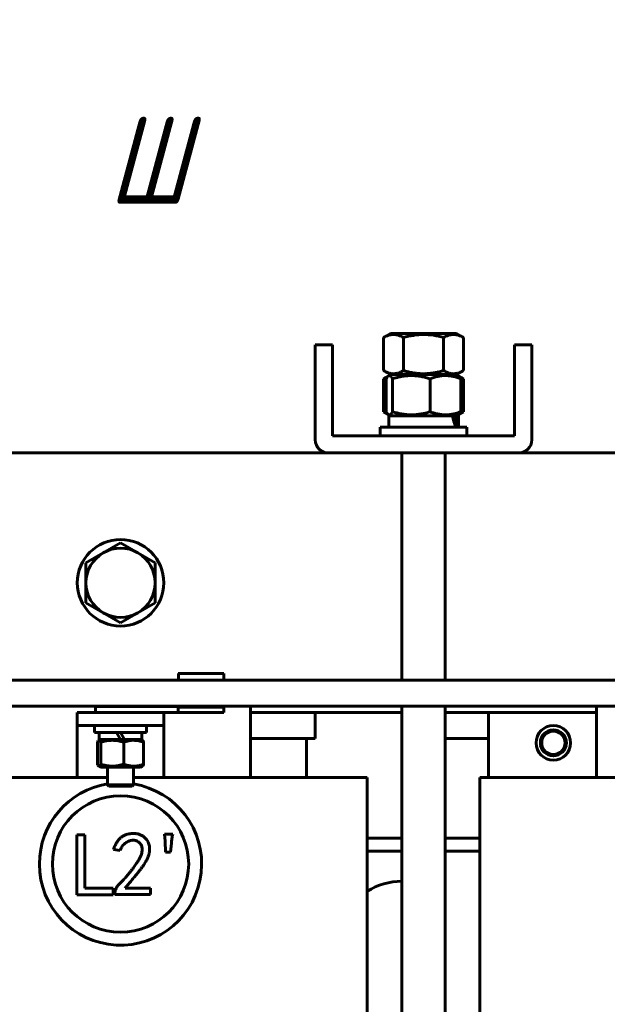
# Model space of a CAD drawing. Header units: millimetres. Extents: x 0 to 297, y 0 to 420.
# Tile 5 of 13: x 156 to 190, y 173 to 230. Entities that reach past the tile are written whole.
import ezdxf

# ---------------------------------------------------------------- set-up
doc = ezdxf.new("R2010")
doc.units = ezdxf.units.MM
doc.linetypes.add('K5LT_BASIC', pattern=[0])
doc.linetypes.add('K5LT_THIN', pattern=[0])
doc.layers.add('Системный слой', color=7, linetype='Continuous')
doc.styles.add('KDIMTEXTSTYLE', font='GOST_AU.SHX', dxfattribs={"width": 0.96, "oblique": 15, "height": 5})
doc.dimstyles.new('KDIMSTYLE (0.25)', dxfattribs={"dimtxt": 5, "dimasz": 1, "dimexe": 2, "dimexo": 0, "dimgap": 1, "dimtad": 1, "dimlfac": 4, "dimtxsty": 'KDIMTEXTSTYLE', "dimsah": 1, "dimcen": 0, "dimdle": 1, "dimadec": 0, "dimazin": 0, "dimtfac": 0.667, "dimtmove": 0, "dimatfit": 3, "dimfxl": 1, "dimtvp": 1, "dimtolj": 1, "dimtzin": 0, "dimarcsym": 0})

# ---------------------------------------------------------------- blocks, each defined once
blk = doc.blocks.new('U1')
at = {"layer": 'Системный слой', "color": 150, "linetype": 'K5LT_BASIC', "lineweight": 60, "true_color": 0x0080ff}
for p, q in [((177.316, 206.788), (180.988, 206.788)), ((181.171, 206.788), (181.341, 206.788))]:
    blk.add_line(p, q, dxfattribs=at)
blk = doc.blocks.new('U3')
at = {"layer": 'Системный слой', "color": 150, "linetype": 'K5LT_BASIC', "lineweight": 60, "true_color": 0x0080ff}
for p, q in [((173.829, 204.638), (149.829, 204.638)), ((212.329, 204.638), (184.829, 204.638))]:
    blk.add_line(p, q, dxfattribs=at)
blk = doc.blocks.new('U6')
at = {"layer": 'Системный слой', "color": 150, "linetype": 'K5LT_BASIC', "lineweight": 60, "true_color": 0x0080ff}
for p, q in [((178.079, 204.638), (178.079, 191.513)), ((178.079, 190.013), (178.079, 126.013))]:
    blk.add_line(p, q, dxfattribs=at)
blk = doc.blocks.new('U7')
at = {"layer": 'Системный слой', "color": 150, "linetype": 'K5LT_BASIC', "lineweight": 60, "true_color": 0x0080ff}
for p, q in [((180.579, 204.638), (180.579, 191.513)), ((180.579, 190.013), (180.579, 126.013))]:
    blk.add_line(p, q, dxfattribs=at)
blk = doc.blocks.new('U9')
at = {"layer": 'Системный слой', "color": 150, "linetype": 'K5LT_BASIC', "lineweight": 60, "true_color": 0x0080ff}
for p, q in [((181.419, 209.037), (181.492, 209.006)), ((181.492, 209.006), (181.565, 208.97)), ((181.565, 208.97), (181.638, 208.93))]:
    blk.add_line(p, q, dxfattribs=at)
blk = doc.blocks.new('U10')
at = {"layer": 'Системный слой', "color": 150, "linetype": 'K5LT_BASIC', "lineweight": 60, "true_color": 0x0080ff}
for p, q in [((177.092, 206.98), (177.019, 207.02)), ((177.165, 206.945), (177.092, 206.98)), ((177.238, 206.914), (177.165, 206.945))]:
    blk.add_line(p, q, dxfattribs=at)
blk = doc.blocks.new('U11')
at = {"layer": 'Системный слой', "color": 150, "linetype": 'K5LT_BASIC', "lineweight": 60, "true_color": 0x0080ff}
for p, q in [((181.492, 206.945), (181.419, 206.914)), ((181.565, 206.98), (181.492, 206.945)), ((181.638, 207.02), (181.565, 206.98))]:
    blk.add_line(p, q, dxfattribs=at)
blk = doc.blocks.new('U12')
at = {"layer": 'Системный слой', "color": 150, "linetype": 'K5LT_BASIC', "lineweight": 60, "true_color": 0x0080ff}
for p, q in [((177.019, 208.93), (177.092, 208.97)), ((177.092, 208.97), (177.165, 209.006)), ((177.165, 209.006), (177.238, 209.037))]:
    blk.add_line(p, q, dxfattribs=at)
blk = doc.blocks.new('U18')
at = {"layer": 'Системный слой', "color": 150, "linetype": 'K5LT_BASIC', "lineweight": 60, "true_color": 0x0080ff}
for p, q in [((161.079, 189.988), (161.079, 190.013)), ((161.079, 185.463), (161.079, 186.488))]:
    blk.add_line(p, q, dxfattribs=at)
blk = doc.blocks.new('U19')
at = {"layer": 'Системный слой', "color": 150, "linetype": 'K5LT_BASIC', "lineweight": 60, "true_color": 0x0080ff}
for p, q in [((161.079, 185.463), (162.231, 185.463)), ((162.231, 185.463), (162.579, 185.463))]:
    blk.add_line(p, q, dxfattribs=at)
blk = doc.blocks.new('U20')
at = {"layer": 'Системный слой', "color": 150, "linetype": 'K5LT_BASIC', "lineweight": 60, "true_color": 0x0080ff}
for p, q in [((162.191, 185.388), (161.154, 185.388)), ((162.504, 185.388), (162.191, 185.388))]:
    blk.add_line(p, q, dxfattribs=at)
blk = doc.blocks.new('U21')
at = {"layer": 'Системный слой', "color": 150, "linetype": 'K5LT_BASIC', "lineweight": 60, "true_color": 0x0080ff}
for p, q in [((162.579, 189.988), (162.579, 190.013)), ((162.579, 185.463), (162.579, 186.488))]:
    blk.add_line(p, q, dxfattribs=at)
blk = doc.blocks.new('U22')
at = {"layer": 'Системный слой', "color": 150, "linetype": 'K5LT_BASIC', "lineweight": 60, "true_color": 0x0080ff}
for p, q in [((150.579, 188.138), (154.329, 188.138)), ((169.329, 188.138), (173.079, 188.138))]:
    blk.add_line(p, q, dxfattribs=at)
blk = doc.blocks.new('U26')
at = {"layer": 'Системный слой', "color": 150, "linetype": 'K5LT_BASIC', "lineweight": 60, "true_color": 0x0080ff}
for p, q in [((161.829, 188.088), (160.594, 188.088)), ((163.064, 188.088), (162.059, 188.088))]:
    blk.add_line(p, q, dxfattribs=at)
blk = doc.blocks.new('U31')
at = {"layer": 'Системный слой', "color": 150, "linetype": 'K5LT_BASIC', "lineweight": 60, "true_color": 0x0080ff}
for p, q in [((165.166, 191.513), (165.166, 191.888)), ((165.166, 189.947), (165.166, 190.013))]:
    blk.add_line(p, q, dxfattribs=at)
blk = doc.blocks.new('U32')
at = {"layer": 'Системный слой', "color": 150, "linetype": 'K5LT_BASIC', "lineweight": 60, "true_color": 0x0080ff}
for p, q in [((167.791, 191.513), (167.791, 191.888)), ((167.791, 189.947), (167.791, 190.013))]:
    blk.add_line(p, q, dxfattribs=at)
blk = doc.blocks.new('U34')
at = {"layer": 'Системный слой', "color": 150, "linetype": 'K5LT_BASIC', "lineweight": 60, "true_color": 0x0080ff}
for start, end in [(99.1761, 180), (180, 80.7623)]:
    blk.add_arc((161.826, 180.886), 4.687, start, end, dxfattribs=at)
blk = doc.blocks.new('U36')
at = {"layer": 'Системный слой', "color": 150, "linetype": 'K5LT_BASIC', "lineweight": 60, "true_color": 0x0080ff}
for p, q in [((177.367, 206.138), (176.829, 206.138)), ((181.829, 206.138), (177.367, 206.138))]:
    blk.add_line(p, q, dxfattribs=at)
blk = doc.blocks.new('U45')
at = {"layer": 'Системный слой', "color": 150, "linetype": 'K5LT_BASIC', "lineweight": 60, "true_color": 0x0080ff}
for p, q in [((169.329, 185.888), (169.329, 190.013)), ((169.329, 135.888), (169.329, 140.888))]:
    blk.add_line(p, q, dxfattribs=at)
blk = doc.blocks.new('U48')
at = {"layer": 'Системный слой', "color": 150, "linetype": 'K5LT_BASIC', "lineweight": 60, "true_color": 0x0080ff}
for p, q in [((189.329, 190.013), (189.329, 185.888)), ((189.329, 140.888), (189.329, 135.888))]:
    blk.add_line(p, q, dxfattribs=at)
blk = doc.blocks.new('U50')
at = {"layer": 'Системный слой', "color": 150, "linetype": 'K5LT_BASIC', "lineweight": 60, "true_color": 0x0080ff}
for p, q in [((178.079, 189.638), (169.329, 189.638)), ((189.329, 189.638), (180.579, 189.638))]:
    blk.add_line(p, q, dxfattribs=at)
blk = doc.blocks.new('U53')
at = {"layer": 'Системный слой', "color": 150, "linetype": 'K5LT_BASIC', "lineweight": 60, "true_color": 0x0080ff}
for p, q in [((160.519, 186.606), (160.495, 186.653)), ((160.683, 186.653), (160.645, 186.583)), ((160.543, 186.57), (160.519, 186.606)), ((160.568, 186.548), (160.543, 186.57)), ((160.607, 186.546), (160.568, 186.548)), ((160.645, 186.583), (160.607, 186.546))]:
    blk.add_line(p, q, dxfattribs=at)
blk = doc.blocks.new('U54')
at = {"layer": 'Системный слой', "color": 150, "linetype": 'K5LT_BASIC', "lineweight": 60, "true_color": 0x0080ff}
for p, q in [((160.495, 187.922), (160.519, 187.969)), ((160.519, 187.969), (160.543, 188.005)), ((160.543, 188.005), (160.568, 188.027)), ((160.568, 188.027), (160.589, 188.033)), ((160.589, 188.033), (160.59, 188.033)), ((160.59, 188.033), (160.591, 188.033)), ((160.591, 188.033), (160.593, 188.033)), ((160.593, 188.033), (160.596, 188.033)), ((160.596, 188.033), (160.604, 188.031)), ((160.604, 188.031), (160.613, 188.026)), ((160.613, 188.026), (160.614, 188.025)), ((160.614, 188.025), (160.615, 188.025)), ((160.615, 188.025), (160.617, 188.023)), ((160.617, 188.023), (160.621, 188.02)), ((160.621, 188.02), (160.628, 188.013)), ((160.628, 188.013), (160.637, 188.003)), ((160.637, 188.003), (160.638, 188.002)), ((160.638, 188.002), (160.639, 188)), ((160.639, 188), (160.642, 187.996)), ((160.642, 187.996), (160.648, 187.988)), ((160.648, 187.988), (160.659, 187.969)), ((160.659, 187.969), (160.682, 187.924)), ((160.682, 187.924), (160.683, 187.922))]:
    blk.add_line(p, q, dxfattribs=at)
blk = doc.blocks.new('U55')
at = {"layer": 'Системный слой', "color": 150, "linetype": 'K5LT_BASIC', "lineweight": 60, "true_color": 0x0080ff}
for p, q in [((141.079, 181.638), (143.079, 181.638)), ((145.579, 181.638), (147.579, 181.638)), ((176.079, 181.638), (178.079, 181.638)), ((180.579, 181.638), (182.579, 181.638))]:
    blk.add_line(p, q, dxfattribs=at)
blk = doc.blocks.new('U58')
at = {"layer": 'Системный слой', "color": 150, "linetype": 'K5LT_BASIC', "lineweight": 60, "true_color": 0x0080ff}
for p, q in [((143.079, 182.388), (141.079, 182.388)), ((147.579, 182.388), (145.579, 182.388)), ((178.079, 182.388), (176.079, 182.388)), ((182.579, 182.388), (180.579, 182.388))]:
    blk.add_line(p, q, dxfattribs=at)
blk = doc.blocks.new('U73')
at = {"layer": 'Системный слой', "color": 150, "linetype": 'K5LT_BASIC', "lineweight": 60, "true_color": 0x0080ff}
for p, q in [((133.291, 191.513), (178.819, 191.513)), ((178.942, 191.513), (180.579, 191.513))]:
    blk.add_line(p, q, dxfattribs=at)
blk = doc.blocks.new('U74')
at = {"layer": 'Системный слой', "color": 150, "linetype": 'K5LT_BASIC', "lineweight": 60, "true_color": 0x0080ff}
for p, q in [((188.079, 185.888), (196.079, 185.888)), ((197.579, 185.888), (205.579, 185.888))]:
    blk.add_line(p, q, dxfattribs=at)
blk = doc.blocks.new('U75')
at = {"layer": 'Системный слой', "color": 150, "linetype": 'K5LT_BASIC', "lineweight": 60, "true_color": 0x0080ff}
for p, q in [((153.079, 185.888), (161.079, 185.888)), ((162.579, 185.888), (170.579, 185.888))]:
    blk.add_line(p, q, dxfattribs=at)
blk = doc.blocks.new('U86')
at = {"layer": 'Системный слой', "color": 150, "linetype": 'K5LT_BASIC', "lineweight": 60, "true_color": 0x0080ff}
for p, q in [((177.211, 206.949), (177.166, 207.02)), ((177.256, 206.894), (177.211, 206.949)), ((177.301, 206.858), (177.256, 206.894)), ((177.384, 206.846), (177.301, 206.858)), ((177.465, 206.904), (177.384, 206.846)), ((177.545, 207.02), (177.465, 206.904))]:
    blk.add_line(p, q, dxfattribs=at)
blk = doc.blocks.new('U87')
at = {"layer": 'Системный слой', "color": 150, "linetype": 'K5LT_BASIC', "lineweight": 60, "true_color": 0x0080ff}
for p, q in [((177.166, 208.93), (177.211, 209.001)), ((177.211, 209.001), (177.256, 209.056)), ((177.256, 209.056), (177.301, 209.093)), ((177.301, 209.093), (177.326, 209.104)), ((177.326, 209.104), (177.409, 209.093)), ((177.409, 209.093), (177.49, 209.015)), ((177.49, 209.015), (177.545, 208.93))]:
    blk.add_line(p, q, dxfattribs=at)
blk = doc.blocks.new('KDIMARROW_01')
at = {"layer": 'Системный слой'}
blk.add_hatch(color=0, dxfattribs=at).paths.add_polyline_path([(0, 0), (-5, 0.658), (-4.5, 0), (-5, -0.658)])
at = {"layer": 'Системный слой', "color": 0, "linetype": 'K5LT_THIN', "lineweight": 18}
for p, q in [((-4.5, 0), (-5, 0.658)), ((-5, 0.658), (0, 0)), ((0, 0), (-5, -0.658)), ((-5, -0.658), (-4.5, 0)), ((0, 0), (-1, 0))]:
    blk.add_line(p, q, dxfattribs=at)

msp = doc.modelspace()

# ---------------------------------------------------------------- linework, layer by layer
at = {"layer": 'Системный слой', "color": 150, "linetype": 'K5LT_BASIC', "lineweight": 60, "true_color": 0x0080ff}
for p, q in [((177.4223, 211.5376), (177.0191, 211.3049)), ((177.0191, 209.3954), (177.0191, 211.3049)), ((181.2348, 211.5376), (177.4223, 211.5376)), ((178.1738, 209.3954), (178.1738, 211.3049)), ((180.4832, 209.3954), (180.4832, 211.3049)), ((181.2348, 211.5376), (181.6379, 211.3049)), ((181.6379, 209.3954), (181.6379, 211.3049)), ((173.0785, 210.8876), (174.0785, 210.8876)), ((173.0785, 210.1376), (173.0785, 210.8876)), ((174.0785, 210.8876), (174.0785, 210.1376)), ((184.5785, 210.1376), (184.5785, 210.8876)), ((184.5785, 210.8876), (185.5785, 210.8876)), ((185.5785, 210.8876), (185.5785, 210.1376)), ((173.0785, 205.3876), (173.0785, 210.1376)), ((174.0785, 210.1376), (174.0785, 205.6376)), ((184.5785, 205.6376), (184.5785, 210.1376)), ((185.5785, 210.1376), (185.5785, 205.3876)), ((177.4223, 209.1626), (177.0191, 209.3954)), ((181.2348, 209.1626), (181.6379, 209.3954)), ((177.3012, 209.0927), (177.0191, 208.9299)), ((177.0191, 207.0204), (177.0191, 208.9299)), ((177.1665, 207.0204), (177.1665, 208.9299)), ((177.4223, 209.1626), (177.3012, 209.0927)), ((181.2348, 209.1626), (177.4223, 209.1626)), ((181.2348, 209.1626), (177.4223, 209.1626)), ((177.5445, 207.0204), (177.5445, 208.9299)), ((179.7065, 207.0204), (179.7065, 208.9299)), ((181.2348, 209.1626), (181.3559, 209.0927)), ((181.3559, 209.0927), (181.6379, 208.9299)), ((181.4906, 207.0204), (181.4906, 208.9299)), ((181.6379, 207.0204), (181.6379, 208.9299)), ((177.3012, 206.8575), (177.0191, 207.0204)), ((177.4223, 206.7876), (177.3012, 206.8575)), ((177.316, 206.1376), (177.316, 206.7876)), ((181.0742, 206.7876), (180.9884, 206.7876)), ((181.1715, 206.7876), (181.0742, 206.7876)), ((181.2348, 206.7876), (181.3559, 206.8575)), ((181.341, 206.1376), (181.341, 206.7876)), ((181.3559, 206.8575), (181.6379, 207.0204)), ((176.8285, 206.1376), (176.8285, 205.6376)), ((181.8285, 206.1376), (181.8285, 205.6376)), ((174.0785, 205.6376), (184.5785, 205.6376)), ((184.8285, 204.6376), (173.8285, 204.6376)), ((161.8285, 199.447), (160.8285, 198.8697)), ((162.8285, 198.8697), (161.8285, 199.447)), ((160.8285, 198.8697), (159.8285, 198.2923)), ((163.8285, 198.2923), (162.8285, 198.8697)), ((159.8285, 198.2923), (159.8285, 197.1376)), ((163.8285, 197.1376), (163.8285, 198.2923)), ((159.8285, 197.1376), (159.8285, 195.9829)), ((163.8285, 195.9829), (163.8285, 197.1376)), ((159.8285, 195.9829), (160.8285, 195.4056)), ((162.8285, 195.4056), (163.8285, 195.9829)), ((160.8285, 195.4056), (161.8285, 194.8282)), ((161.8285, 194.8282), (162.8285, 195.4056)), ((165.1656, 191.8876), (167.7906, 191.8876)), ((178.8187, 191.5126), (215.5167, 191.5126)), ((133.2906, 190.0126), (178.8187, 190.0126)), ((159.3285, 188.8876), (159.3285, 189.6376)), ((159.3285, 189.6376), (164.3285, 189.6376)), ((160.3757, 189.9876), (160.3757, 189.6376)), ((160.3757, 189.9876), (162.138, 189.9876)), ((162.138, 189.9876), (165.1656, 189.9876)), ((164.3285, 189.6376), (165.1656, 189.6376)), ((164.3285, 188.8876), (164.3285, 189.6376)), ((165.1656, 189.9471), (167.7906, 189.9471)), ((165.1656, 189.9471), (165.1656, 189.6376)), ((165.1656, 189.6376), (167.7906, 189.6376)), ((167.7906, 189.9471), (167.7906, 189.6376)), ((173.0785, 189.6376), (173.0785, 188.1376)), ((178.8187, 190.0126), (215.5167, 190.0126)), ((183.0785, 185.8876), (183.0785, 189.6376)), ((159.3285, 185.8876), (159.3285, 188.8876)), ((159.3285, 188.8876), (164.3285, 188.8876)), ((160.3285, 188.8876), (160.3285, 188.4876)), ((163.3285, 188.8876), (163.3285, 188.4876)), ((164.3285, 185.8876), (164.3285, 188.8876)), ((163.3285, 188.4876), (160.3285, 188.4876)), ((160.5935, 188.4876), (160.5935, 188.0876)), ((161.8285, 188.0876), (161.5976, 188.4876)), ((161.8285, 188.4876), (162.0595, 188.0876)), ((163.0635, 188.4876), (163.0635, 188.0876)), ((160.4952, 186.6534), (160.4952, 187.9218)), ((160.6723, 188.0876), (160.5678, 188.0273)), ((160.6831, 186.6534), (160.6831, 187.9218)), ((162.0595, 188.0876), (161.8285, 188.0876)), ((162.0163, 186.6534), (162.0163, 187.9218)), ((162.9848, 188.0876), (163.0892, 188.0273)), ((163.1618, 186.6534), (163.1618, 187.9218)), ((172.5785, 188.1376), (172.5785, 185.8876)), ((180.5785, 188.1376), (183.0785, 188.1376)), ((160.6723, 186.4876), (160.5678, 186.5479)), ((162.9848, 186.4876), (160.6723, 186.4876)), ((162.9848, 186.4876), (163.0892, 186.5479)), ((170.5785, 185.8876), (176.0785, 185.8876)), ((176.0785, 185.8876), (176.0785, 140.8876)), ((182.5785, 185.8876), (188.0785, 185.8876)), ((182.5785, 140.8876), (182.5785, 185.8876)), ((161.1535, 185.3876), (161.0785, 185.4626)), ((162.5035, 185.3876), (162.5785, 185.4626)), ((159.2965, 182.58), (159.7628, 182.58)), ((159.2965, 179.1128), (159.2965, 182.58)), ((159.7628, 182.58), (159.7628, 179.4981)), ((164.3574, 182.6206), (164.844, 182.6206)), ((164.398, 182.2151), (164.3574, 182.6206)), ((164.4182, 181.5662), (164.398, 182.2151)), ((164.7629, 182.0934), (164.7224, 181.5662)), ((161.8067, 181.6676), (161.4214, 181.7284)), ((164.7224, 181.5662), (164.4182, 181.5662)), ((159.7628, 179.4981), (161.4052, 179.4981)), ((161.4052, 179.4981), (161.4052, 179.1128)), ((161.5025, 179.1331), (161.5025, 179.2142)), ((162.0905, 179.4981), (163.5504, 179.4981)), ((163.5504, 179.4981), (163.5504, 179.1331)), ((161.4052, 179.1128), (159.2965, 179.1128)), ((163.5504, 179.1331), (161.5025, 179.1331))]:
    msp.add_line(p, q, dxfattribs=at)
for centre, radius in [((161.8285, 197.1376), 2.5), ((186.8285, 187.8876), 0.75), ((186.8285, 187.8876), 0.675), ((161.826, 180.8862), 3.9375)]:
    msp.add_circle(centre, radius, dxfattribs=at)
for centre, radius, start, end in [((173.8285, 205.3876), 0.75, 180, 270), ((184.8285, 205.3876), 0.75, 270, 0), ((161.8285, 197.1376), 2, 60, 120), ((161.8285, 197.1376), 2, 120, 180), ((161.8285, 197.1376), 2, 0, 60), ((161.8285, 197.1376), 2, 180, 240), ((161.8285, 197.1376), 2, 300, 0), ((161.8285, 197.1376), 2, 240, 300), ((186.8285, 187.8876), 1, 0, 180), ((186.8285, 187.8876), 1, 180, 0), ((178.0785, 176.1376), 3.75, 90, 122.23095)]:
    msp.add_arc(centre, radius, start, end, dxfattribs=at)
msp.add_ellipse((179.3285, 206.1376), major_axis=(-1.0805, 3.4448), ratio=0.4928661, start_param=4.5590107, end_param=4.7465821, dxfattribs=at)
for points, knots in [([(177.0191, 211.3049), (177.1134, 211.3593), (177.2083, 211.4041), (177.4002, 211.4663), (177.4972, 211.4834), (177.6444, 211.4836), (177.6938, 211.4794), (177.7913, 211.4631), (177.8398, 211.451), (177.9842, 211.4043), (178.0794, 211.3594), (178.1738, 211.3049)], [0.0000002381, 0.0000002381, 0.0000002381, 0.0000002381, 0.0023326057, 0.0023326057, 0.0046649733, 0.0046649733, 0.0058311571, 0.0058311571, 0.006997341, 0.006997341, 0.0093297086, 0.0093297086, 0.0093297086, 0.0093297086]), ([(178.1738, 211.3049), (178.3605, 211.3587), (178.5496, 211.4036), (178.9352, 211.4662), (179.133, 211.4835), (179.5233, 211.4835), (179.7173, 211.4667), (180.103, 211.4046), (180.2954, 211.3591), (180.4832, 211.3049)], [0.0034215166, 0.0034215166, 0.0034215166, 0.0034215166, 0.0057525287, 0.0057525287, 0.0080835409, 0.0080835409, 0.0104145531, 0.0104145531, 0.0127455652, 0.0127455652, 0.0127455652, 0.0127455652]), ([(180.4832, 211.3049), (180.5775, 211.3593), (180.6724, 211.4041), (180.8643, 211.4663), (180.9613, 211.4834), (181.1085, 211.4836), (181.1579, 211.4794), (181.2554, 211.4631), (181.3039, 211.451), (181.4483, 211.4043), (181.5435, 211.3594), (181.6379, 211.3049)], [0.0000002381, 0.0000002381, 0.0000002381, 0.0000002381, 0.0023326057, 0.0023326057, 0.0046649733, 0.0046649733, 0.0058311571, 0.0058311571, 0.006997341, 0.006997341, 0.0093297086, 0.0093297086, 0.0093297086, 0.0093297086]), ([(178.1738, 209.3954), (178.1076, 209.3571), (178.0056, 209.3058), (177.8779, 209.2602), (177.7924, 209.2377), (177.7164, 209.2239), (177.6508, 209.2177), (177.5853, 209.2161), (177.52, 209.219), (177.4438, 209.229), (177.3688, 209.2453), (177.2724, 209.2738), (177.1555, 209.3212), (177.0641, 209.3694), (177.0191, 209.3954)], [0, 0, 0, 0, 2.647855, 4.0331334, 4.9873359, 5.9684561, 6.9711097, 7.5141628, 8.4876086, 9.4762793, 10.4385898, 11.3725017, 13.1981603, 15, 15, 15, 15]), ([(180.4832, 209.3954), (180.4638, 209.3898), (180.4248, 209.3787), (180.3458, 209.3573), (180.2668, 209.3372), (180.1873, 209.3186), (180.1077, 209.301), (179.9766, 209.2747), (179.8476, 209.2541), (179.7407, 209.2409), (179.6871, 209.235), (179.6335, 209.23), (179.5797, 209.2257), (179.5258, 209.2222), (179.4535, 209.2187), (179.3749, 209.2167), (179.2905, 209.2167), (179.2175, 209.2183), (179.1444, 209.2214), (179.0749, 209.2258), (179.0086, 209.2312), (178.9452, 209.2376), (178.882, 209.245), (178.8193, 209.2534), (178.7569, 209.2628), (178.6946, 209.2732), (178.6325, 209.2845), (178.5579, 209.2992), (178.4707, 209.3181), (178.338, 209.3498), (178.2393, 209.3765), (178.1738, 209.3954)], [0.0082072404, 0.0082072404, 0.0082072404, 0.0082072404, 0.0084500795, 0.0086929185, 0.0091785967, 0.0094214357, 0.0096642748, 0.0101499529, 0.0110118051, 0.0112272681, 0.0114427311, 0.0116581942, 0.0118736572, 0.0120907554, 0.0123078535, 0.0127420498, 0.0130317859, 0.0133215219, 0.013611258, 0.0139009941, 0.0141526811, 0.0144043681, 0.0146560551, 0.0149077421, 0.0151594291, 0.0154111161, 0.0156628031, 0.0159144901, 0.0163244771, 0.016734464, 0.017554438, 0.017554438, 0.017554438, 0.017554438]), ([(181.6379, 209.3954), (181.5717, 209.3571), (181.4697, 209.3058), (181.342, 209.2602), (181.2565, 209.2377), (181.1805, 209.2239), (181.1149, 209.2177), (181.0494, 209.2161), (180.9841, 209.219), (180.9079, 209.229), (180.8329, 209.2453), (180.7365, 209.2738), (180.6196, 209.3212), (180.5282, 209.3694), (180.4832, 209.3954)], [0, 0, 0, 0, 2.647855, 4.0331334, 4.9873359, 5.9684561, 6.9711097, 7.5141628, 8.4876086, 9.4762793, 10.4385898, 11.3725017, 13.1981603, 15, 15, 15, 15]), ([(177.5445, 208.9299), (177.6685, 208.9681), (177.8374, 209.0135), (178.0531, 209.0566), (178.1892, 209.0785), (178.3295, 209.0952), (178.4754, 209.106), (178.6219, 209.1097), (178.7687, 209.1062), (178.9114, 209.0962), (179.0518, 209.0799), (179.2322, 209.0514), (179.4512, 209.004), (179.6224, 208.9558), (179.7065, 208.9299)], [0, 0, 0, 0, 2.647855, 3.5668999, 4.5072805, 5.4765592, 6.4676551, 7.5141628, 8.4876086, 9.4762793, 10.4385898, 11.3725017, 13.1981603, 15, 15, 15, 15]), ([(179.7065, 208.9299), (179.8522, 208.9843), (179.9989, 209.0291), (180.2954, 209.0913), (180.4452, 209.1084), (180.6727, 209.1086), (180.7489, 209.1044), (180.8996, 209.0881), (180.9744, 209.076), (181.1977, 209.0293), (181.3447, 208.9844), (181.4906, 208.9299)], [0.0000002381, 0.0000002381, 0.0000002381, 0.0000002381, 0.0023326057, 0.0023326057, 0.0046649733, 0.0046649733, 0.0058311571, 0.0058311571, 0.006997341, 0.006997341, 0.0093297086, 0.0093297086, 0.0093297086, 0.0093297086]), ([(181.4906, 208.9299), (181.46, 208.9837), (181.429, 209.0286), (181.3837, 209.0736), (181.3698, 209.0845), (181.3559, 209.0926)], [0.0034215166, 0.0034215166, 0.0034215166, 0.0034215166, 0.0057525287, 0.0057525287, 0.0067677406, 0.0067677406, 0.0067677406, 0.0067677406]), ([(179.7065, 207.0204), (179.5825, 206.9821), (179.4137, 206.9367), (179.1979, 206.8936), (179.0618, 206.8717), (178.9216, 206.855), (178.7757, 206.8442), (178.6291, 206.8405), (178.4824, 206.844), (178.3397, 206.854), (178.1992, 206.8703), (178.0188, 206.8988), (177.7999, 206.9462), (177.6287, 206.9944), (177.5445, 207.0204)], [0, 0, 0, 0, 2.647855, 3.5668999, 4.5072805, 5.4765592, 6.4676551, 7.5141628, 8.4876086, 9.4762793, 10.4385898, 11.3725017, 13.1981603, 15, 15, 15, 15]), ([(181.4906, 207.0204), (181.3882, 206.9821), (181.2489, 206.9367), (181.0709, 206.8936), (180.9586, 206.8717), (180.8428, 206.855), (180.7225, 206.8442), (180.6015, 206.8405), (180.4804, 206.844), (180.3627, 206.854), (180.2468, 206.8703), (180.0979, 206.8988), (179.9173, 206.9462), (179.776, 206.9944), (179.7065, 207.0204)], [0, 0, 0, 0, 2.647855, 3.5668999, 4.5072805, 5.4765592, 6.4676551, 7.5141628, 8.4876086, 9.4762793, 10.4385898, 11.3725017, 13.1981603, 15, 15, 15, 15]), ([(181.3559, 206.8575), (181.3697, 206.8655), (181.3997, 206.8894), (181.4446, 206.9442), (181.4755, 206.9939), (181.4906, 207.0204)], [0, 0, 0, 0, 1.7950161, 3.9467308, 6, 6, 6, 6]), ([(160.6831, 187.9218), (160.7908, 187.9555), (160.9, 187.9836), (161.1226, 188.0227), (161.2368, 188.0335), (161.4622, 188.0335), (161.5741, 188.023), (161.7968, 187.9842), (161.9079, 187.9557), (162.0163, 187.9218)], [0.0021519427, 0.0021519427, 0.0021519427, 0.0021519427, 0.0036088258, 0.0036088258, 0.005065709, 0.005065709, 0.0065225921, 0.0065225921, 0.0079794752, 0.0079794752, 0.0079794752, 0.0079794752]), ([(162.0163, 187.9218), (162.2034, 187.9899), (162.3932, 188.0333), (162.6367, 188.0335), (162.6856, 188.0309), (162.7824, 188.0207), (162.8304, 188.0132), (162.9738, 187.984), (163.0682, 187.9559), (163.1618, 187.9218)], [0.0000002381, 0.0000002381, 0.0000002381, 0.0000002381, 0.0029156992, 0.0029156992, 0.0036445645, 0.0036445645, 0.0043734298, 0.0043734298, 0.0058311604, 0.0058311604, 0.0058311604, 0.0058311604]), ([(163.1618, 187.9218), (163.1515, 187.9447), (163.1336, 187.9795), (163.1094, 188.0122), (163.0955, 188.0237), (163.0892, 188.0273)], [0, 0, 0, 0, 2.5908083, 4.4726928, 6, 6, 6, 6]), ([(162.0163, 186.6534), (161.9136, 186.6213), (161.7595, 186.5814), (161.5802, 186.5549), (161.4698, 186.5449), (161.3726, 186.5408), (161.2645, 186.5427), (161.1575, 186.5507), (161.0449, 186.5653), (160.8849, 186.5953), (160.762, 186.6287), (160.6831, 186.6534)], [0, 0, 0, 0, 2.8247485, 4.1914722, 4.821915, 5.7767851, 6.7804492, 7.6939102, 8.6214149, 9.7871309, 12, 12, 12, 12]), ([(163.1618, 186.6534), (163.1102, 186.6346), (163.0367, 186.6106), (162.9045, 186.5758), (162.8038, 186.5567), (162.7037, 186.5461), (162.6419, 186.5423), (162.5796, 186.5413), (162.5173, 186.5432), (162.4424, 186.5488), (162.351, 186.561), (162.2041, 186.5911), (162.0913, 186.6261), (162.0163, 186.6534)], [0, 0, 0, 0, 1.9309999, 2.7414897, 4.8929967, 5.6314044, 6.3765427, 7.1239497, 7.8724229, 8.6164949, 9.8197394, 11.1921232, 14, 14, 14, 14]), ([(163.0892, 186.5479), (163.0962, 186.552), (163.1186, 186.5712), (163.1426, 186.6118), (163.1597, 186.6487), (163.1618, 186.6534)], [0, 0, 0, 0, 1.7103472, 5.4664925, 6, 6, 6, 6]), ([(161.4214, 181.7284), (161.435, 181.7662), (161.4615, 181.8395), (161.5071, 181.944), (161.5541, 182.0413), (161.604, 182.1306), (161.6577, 182.2115), (161.7141, 182.2847), (161.7732, 182.3501), (161.8354, 182.4078), (161.9005, 182.4586), (161.9688, 182.5026), (162.0396, 182.5411), (162.113, 182.5738), (162.1894, 182.6001), (162.269, 182.6192), (162.3509, 182.6341), (162.4069, 182.6386), (162.4352, 182.6409)], [0, 0, 0, 0, 0.082418, 0.1603497, 0.2342482, 0.3045452, 0.3706461, 0.4337613, 0.4942528, 0.5518037, 0.6079209, 0.6637471, 0.7187966, 0.7734135, 0.8289231, 0.8846043, 0.9415582, 1, 1, 1, 1]), ([(162.4352, 182.6409), (162.4683, 182.6435), (162.5325, 182.6487), (162.6266, 182.6496), (162.7154, 182.6435), (162.8005, 182.6318), (162.8837, 182.6112), (162.967, 182.5808), (163.0513, 182.5396), (163.1364, 182.4892), (163.2198, 182.4274), (163.2953, 182.3498), (163.362, 182.2577), (163.4216, 182.1536), (163.4696, 182.0365), (163.4985, 181.9061), (163.5091, 181.7646), (163.5033, 181.6398), (163.4891, 181.5343), (163.4692, 181.4499), (163.4406, 181.362), (163.4069, 181.2693), (163.3621, 181.1741), (163.3116, 181.0741), (163.2513, 180.9713), (163.1966, 180.8825), (163.147, 180.8085), (163.1055, 180.7481), (163.0602, 180.6837), (163.0092, 180.6162), (162.9555, 180.5442), (162.8976, 180.4681), (162.8352, 180.3888), (162.7689, 180.3051), (162.6985, 180.2174), (162.6236, 180.126), (162.5443, 180.0313), (162.4618, 179.9319), (162.375, 179.8287), (162.284, 179.7217), (162.1883, 179.6115), (162.1236, 179.5364), (162.0905, 179.4981)], [0, 0, 0, 0, 0.0231066, 0.0449378, 0.0655931, 0.085179, 0.1047905, 0.1252321, 0.146947, 0.1701294, 0.1941955, 0.2191421, 0.2453748, 0.2732971, 0.3026794, 0.3333104, 0.3660738, 0.4013869, 0.4202566, 0.4403369, 0.4617676, 0.484702, 0.5090853, 0.5351729, 0.5627921, 0.5922081, 0.6079503, 0.6249052, 0.6433192, 0.6629144, 0.6838717, 0.7060522, 0.7295644, 0.7543029, 0.7805141, 0.8080636, 0.8367079, 0.8667163, 0.8982007, 0.9307825, 0.9647093, 1, 1, 1, 1]), ([(161.5025, 179.2142), (161.505, 179.2393), (161.5099, 179.2892), (161.527, 179.3627), (161.5511, 179.4344), (161.5827, 179.5043), (161.6219, 179.5725), (161.67, 179.6375), (161.7237, 179.7022), (161.788, 179.7633), (161.8573, 179.8284), (161.9291, 179.9028), (162.0068, 179.9841), (162.0874, 180.0757), (162.1742, 180.1743), (162.2639, 180.2828), (162.3585, 180.3992), (162.4556, 180.5212), (162.5507, 180.6438), (162.6383, 180.7626), (162.718, 180.8735), (162.7892, 180.9769), (162.8498, 181.0741), (162.9025, 181.1634), (162.9474, 181.2448), (162.9923, 181.342), (163.0346, 181.4541), (163.0678, 181.5814), (163.0829, 181.6993), (163.0769, 181.8076), (163.0536, 181.9064), (163.013, 181.9961), (162.9559, 182.0769), (162.8829, 182.1459), (162.7997, 182.2026), (162.7072, 182.2408), (162.6081, 182.2601), (162.5045, 182.2583), (162.4, 182.2397), (162.296, 182.2075), (162.1957, 182.1575), (162.0974, 182.0951), (162.0064, 182.0148), (161.9263, 181.9159), (161.8583, 181.7989), (161.8243, 181.7125), (161.8067, 181.6676)], [0, 0, 0, 0, 0.0155287, 0.0308642, 0.04632, 0.0620533, 0.0780793, 0.0946407, 0.1118158, 0.1298049, 0.1492158, 0.1703673, 0.1934894, 0.2184957, 0.245488, 0.2743887, 0.3051868, 0.3378863, 0.3704218, 0.4007344, 0.4288022, 0.4545463, 0.4780315, 0.4993181, 0.5184278, 0.535259, 0.5652147, 0.5921015, 0.6161602, 0.6380887, 0.6585443, 0.6783481, 0.6983685, 0.7190874, 0.7398698, 0.7600558, 0.7803153, 0.8015928, 0.8234931, 0.8454849, 0.8684476, 0.8923113, 0.9169977, 0.9428597, 0.9703611, 1, 1, 1, 1]), ([(164.844, 182.6206), (164.8257, 182.533), (164.7891, 182.3587), (164.7716, 182.1815), (164.7629, 182.0934)], [0, 0, 0, 0, 0.5027795, 1, 1, 1, 1])]:
    msp.add_open_spline(points, degree=3, knots=knots, dxfattribs=at)
msp.add_rational_spline([(181.1715, 206.7876), (181.2221, 206.5694), (181.2617, 206.352), (181.2899, 206.1376)], [1, 0.99707023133, 0.99707023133, 1], degree=3, dxfattribs=at)

# ---------------------------------------------------------------- block references
at = {"layer": 'Системный слой'}
for name in ['U12', 'U87', 'U9', 'U10', 'U86', 'U1', 'U11', 'U36', 'U3', 'U6', 'U7', 'U31', 'U32', 'U73', 'U18', 'U21', 'U45', 'U50', 'U48', 'U22', 'U54', 'U26', 'U53', 'U75', 'U34', 'U74', 'U19', 'U20', 'U58', 'U55']:
    msp.add_blockref(name, (0, 0), dxfattribs=at)

# ---------------------------------------------------------------- dimensions: what is measured, and where the dimension line sits
at = {"layer": 'Системный слой', "color": 7}
msp.add_linear_dim(base=(109.141, 221.5376), p1=(217.6213, 193.7626), p2=(109.141, 195.3501), location=(163.3811, 221.5376), text='\\H5.0;\\W0.965;\\Q15;\\H5.0;\\W0.965;\\Q15;\\Q15;Ш', dimstyle='KDIMSTYLE (0.25)', override={"dimexo": 0, "dimblk1": 'KDIMARROW_01', "dimblk2": 'KDIMARROW_01', "dimse1": 0, "dimse2": 0, "dimclrt": 7, "dimtolj": 1}, dxfattribs=at).render()

doc.saveas('drawing.dxf')
